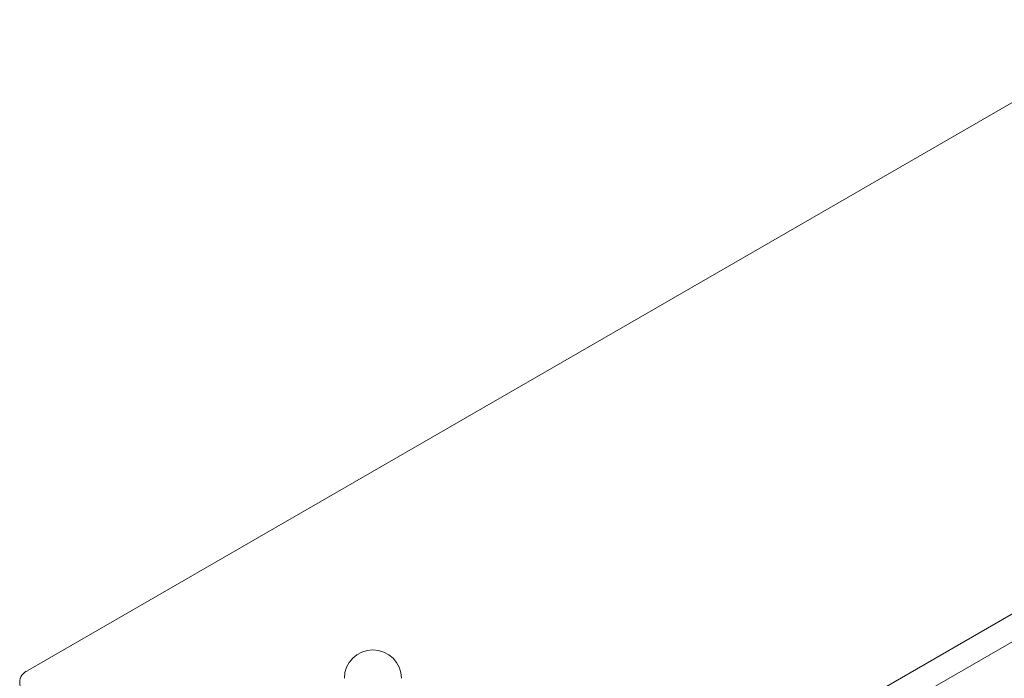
# Model space of a CAD drawing. Header units: millimetres. Extents: x 0 to 210, y 0 to 297.
# Tile 6 of 10: x 59 to 93, y 184 to 207. Entities that reach past the tile are written whole.
import ezdxf

# ---------------------------------------------------------------- set-up
doc = ezdxf.new("R2010")
doc.units = ezdxf.units.MM

msp = doc.modelspace()

# ---------------------------------------------------------------- linework, layer by layer
at = {"color": 7, "linetype": 'Continuous', "lineweight": 15}
for p, q in [((98.794, 207.219), (59.197, 184.36)), ((74.753, 175.379), (109.543, 195.463)), ((74.753, 174.399), (109.543, 194.483))]:
    msp.add_line(p, q, dxfattribs=at)
for centre, radius, start, end in [((71.318, 184.091), 1, 0, 180), ((59.351, 183.951), 0.437, 110.7835, 249.2165)]:
    msp.add_arc(centre, radius, start, end, dxfattribs=at)

doc.saveas('drawing.dxf')
